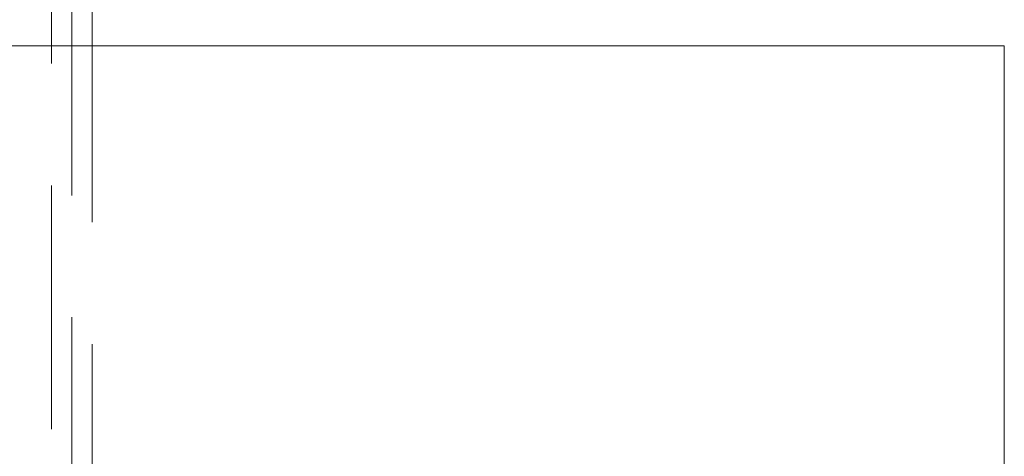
# Model space of a CAD drawing. Header units: millimetres. Extents: x -121 to 87583, y 4737 to 43333.
# Tile 56 of 61: x 49331 to 49936, y 36123 to 36392. Entities that reach past the tile are written whole.
import ezdxf

# ---------------------------------------------------------------- set-up
doc = ezdxf.new("R2010")
doc.units = ezdxf.units.MM
doc.linetypes.add('ADSK_Штриховая_ш3 п1_5', pattern=[225, 150, -75])
doc.layers.add('A-DETL-____-MBND', color=5, linetype='ADSK_Штриховая_ш3 п1_5', lineweight=20)
doc.layers.add('I-FURN-____-OTLN', color=30, linetype='Continuous', lineweight=20)

# ---------------------------------------------------------------- blocks, each defined once
blk = doc.blocks.new('Прямая форма - 83 new-608937-В_Этаж 01_Водопровод')
at = {"layer": 'I-FURN-____-OTLN', "color": 9}
for p, q in [((-3200, -10), (-3200, -600)), ((-3200, -600), (-2581.14, -600))]:
    blk.add_line(p, q, dxfattribs=at)
blk = doc.blocks.new('Прямая форма - FU - 053-608938-В_Этаж 01_Водопровод')
blk.add_blockref('Прямая форма - 83 new-608937-В_Этаж 01_Водопровод', (0, 0))
blk = doc.blocks.new('83 new_ifc_RVT-1-В_Этаж 01_Водопровод')
at = {"layer": 'I-FURN-____-OTLN', "color": 9, "lineweight": 20, "rotation": 180}
blk.add_blockref('Прямая форма - FU - 053-608938-В_Этаж 01_Водопровод', (26710.28, 35775.83), dxfattribs=at)

msp = doc.modelspace()

# ---------------------------------------------------------------- linework, layer by layer
at = {"layer": 'A-DETL-____-MBND', "color": 150}
for p, q in [((49350.92, 41915.03), (49350.92, 35814.81)), ((49375.92, 35817.33), (49375.92, 41915.03)), ((49363.42, 35833.83), (49363.42, 41895.03))]:
    msp.add_line(p, q, dxfattribs=at)

# ---------------------------------------------------------------- block references
at = {"lineweight": 9}
msp.add_blockref('83 new_ifc_RVT-1-В_Этаж 01_Водопровод', (20026.13, 0), dxfattribs=at)

doc.saveas('drawing.dxf')
